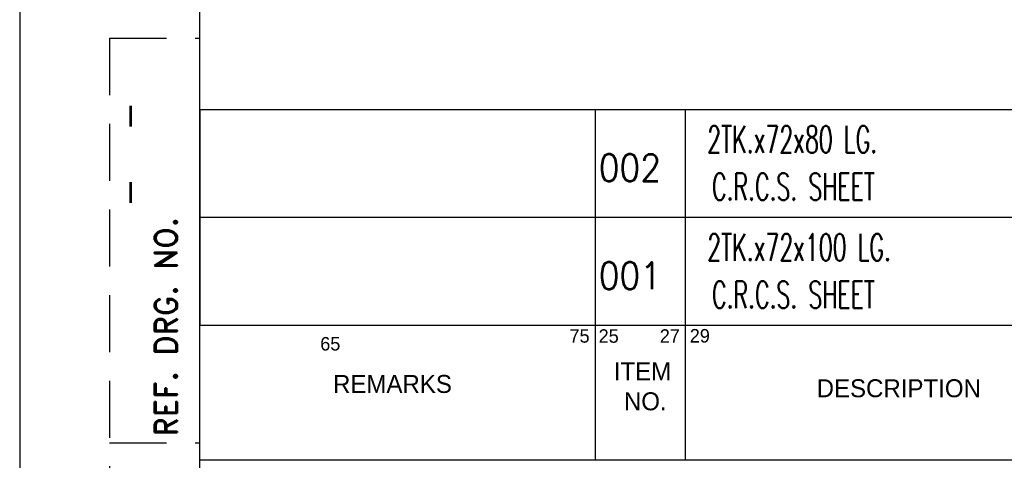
# Model space of a CAD drawing. Extents: x -15461 to 17121, y -2298 to 3260.
# Tile 3 of 5: x 16596 to 16870, y 2693 to 2816. Entities that reach past the tile are written whole.
import ezdxf
from ezdxf.enums import TextEntityAlignment as Align

# ---------------------------------------------------------------- set-up
doc = ezdxf.new("R2010")
doc.units = 0
doc.header["$LTSCALE"] = 0.5
doc.header["$MEASUREMENT"] = 0
doc.linetypes.add('DASHED', pattern=[19.05, 12.7, -6.35])
doc.layers.get('0').update_dxf_attribs({"linetype": 'CONTINUOUS'})
doc.layers.add('BOM', color=5, linetype='CONTINUOUS')
doc.layers.add('TEXT', color=3, linetype='CONTINUOUS')
doc.styles.add('ROMAND', font='romand')
doc.styles.add('ROMANS', font='romans.shx')

# ---------------------------------------------------------------- blocks, each defined once
blk = doc.blocks.new('A4')
for p, q in [((0, 297), (0, 0)), ((20, 290), (20, 7))]:
    blk.add_line(p, q)
at = {"linetype": 'DASHED'}
for p, q in [((10, 117), (20, 117)), ((10, 117), (10, 7)), ((10, 72), (20, 72))]:
    blk.add_line(p, q, dxfattribs=at)
at = {"layer": 'BOM'}
for p, q in [((20, 85.09), (203, 85.09)), ((64.03, 85.09), (64.03, 70.09)), ((74.03, 85.09), (74.03, 70.09)), ((20, 70.09), (203, 70.09))]:
    blk.add_line(p, q, dxfattribs=at)
at = {"style": 'ROMANS'}
for p in [(11.04, 110.01), (11.04, 101.51)]:
    blk.add_text('-', height=3, rotation=270, dxfattribs=at).set_placement(p)
at = {"style": 'ROMANS', "width": 0.7}
for tag, p in [('NEW_ALT_BY', (55.26, 287.07)), ('OLD_ALT_BY', (111.5, 287.32)), ('NEW_CHD_BY', (55.8, 283.39)), ('OLD_CHD_BY', (111.5, 283.23)), ('OLD_REV_NO', (77.51, 281.45)), ('NEW_REV_NO', (20.47, 280.69)), ('NEW_REV_DT', (29.91, 280.8)), ('OLD_REV_DT', (85.97, 280.5)), ('NEW_APP_BY', (57.03, 279.3)), ('OLD_APP_BY', (113.28, 279.13))]:
    blk.add_attdef(tag, p, '', height=1.5, dxfattribs=at)
at = {"color": 7, "style": 'ROMANS'}
for tag, p, height in [('NEW_ALT_SIGN', (66.32, 287.35), 1), ('OLD_ALT_SIGN', (122.94, 287.73), 1), ('NEW_CHD_SIGN', (67.27, 283.66), 1), ('OLD_CHD_SIGN', (123.22, 283.5), 1), ('OLD_APP_SIGN', (124.72, 279.41), 1), ('NEW_APP_SIGN', (67.95, 279.16), 1), ('DRN_SIGN', (159.64, 55.29), 1), ('CHD_SIGN', (159.2, 49.18), 1), ('APP_SIGN', (159.2, 43.06), 1), ('TITLE1', (42.35, 16.76), 3.5), ('TITLE2', (42.35, 10.55), 3.5)]:
    blk.add_attdef(tag, p, '', height=height, dxfattribs=at)
at = {"style": 'ROMANS'}
for tag, p, height in [('NEW_DCA_NO', (20.9, 275.07), 2), ('OLD_DCA_NO', (78.06, 274.63), 2), ('NEW_DCA_DETAILS', (20.9, 271.39), 1.8), ('OLD_DCA_DETAILS', (78.06, 270.95), 1.8)]:
    blk.add_attdef(tag, p, '', height=height, dxfattribs=at)
for tag, p, width in [('SHTNO', (13.78, 110.33), 0.8), ('REV_NO', (13.8, 101.04), 0.8), ('DRG_NO', (13.88, 72.7), 0.9)]:
    blk.add_attdef(tag, p, '', height=2.8, rotation=90, dxfattribs=dict(at, width=width))
at = {"color": 7, "style": 'ROMANS'}
for tag, height, p in [('DRN_BY', 2, (149.82, 56.82)), ('DRN_DATE', 1.5, (180.8, 56.66)), ('CHD_BY', 2, (149.82, 50.82)), ('CHD_DATE', 1.5, (180.7, 51.14)), ('APP_BY', 2, (149.82, 44.81)), ('APP_DATE', 1.5, (180.7, 44.64)), ('SCALE', 2.5, (100.77, 30.22)), ('ITNO', 2.5, (181.7, 30.87)), ('NOIT', 2.5, (197.04, 30.38)), ('REFTOASSY', 2.5, (147.44, 29.6)), ('REV_NO', 3.5, (197.3, 16.45)), ('SHTNO', 2.5, (157.79, 10.06)), ('NOSHT', 2.5, (199.43, 10.04))]:
    blk.add_attdef(tag, text='', height=height, dxfattribs=at).set_placement(p, align=Align.MIDDLE)
at = {"color": 7, "style": 'ROMANS', "width": 0.8}
blk.add_attdef('WEIGHT', text='', height=2.3, dxfattribs=at).set_placement((119.67, 29.96), align=Align.MIDDLE)
at = {"color": 7, "style": 'ROMANS', "width": 1.5}
blk.add_attdef('DRG_NO', (133.59, 15.09), '', height=3.5, dxfattribs=at)
at = {"layer": 'BOM', "color": 5}
for s, height, p in [('75', 1.5, (61.17, 83.13)), ('25', 1.5, (64.41, 83.12)), ('27', 1.5, (71.21, 83.12)), ('29', 1.5, (74.55, 83.15)), ('65', 1.5, (33.44, 82.26)), ('ITEM', 2, (66.09, 78.94)), ('REMARKS', 2, (34.86, 77.54)), ('DESCRIPTION', 2, (88.66, 77.06)), ('NO.', 2, (67.22, 75.61))]:
    blk.add_text(s, height=height, dxfattribs=at).set_placement(p)
at = {"layer": 'TEXT', "style": 'ROMAND'}
blk.add_text('REF. DRG. NO.', height=2.5, rotation=90, dxfattribs=at).set_placement((17.51, 72.7))
blk = doc.blocks.new('var0_btemplate')
at = {"color": 3}
for p, q in [((7.15, 85.5), (190.11, 85.5)), ((51.17, 73.5), (51.17, 85.5)), ((61.17, 73.5), (61.17, 85.5)), ((7.15, 73.5), (190.11, 73.5))]:
    blk.add_line(p, q, dxfattribs=at)
blk.add_line((7.15, 85.5), (7.15, 73.5))
at = {"style": 'ROMANS', "flags": 4}
for tag, p in [('UT_O_QTY', (161.12, 73.69)), ('A/C', (155.9, 75.34))]:
    blk.add_attdef(tag, p, '', height=3, rotation=90, dxfattribs=at)
for tag, p, height, width in [('ITEM_DESC', (63.6, 80.65), 2.6, 0.6), ('IT_NO', (51.52, 77.5), 3, 0.9)]:
    blk.add_attdef(tag, p, '', height=height, dxfattribs=dict(at, width=width))
for tag, p in [('MAT_CODE', (133.44, 80.86)), ('MAT_SPEC', (134.17, 74.56))]:
    blk.add_attdef(tag, text='', height=2.8, dxfattribs=at).set_placement(p, align=Align.CENTER)
at = {"style": 'ROMANS'}
blk.add_attdef('WEIGHT', text='', height=3, dxfattribs=at).set_placement((168.24, 80.12), align=Align.BOTTOM_LEFT)
at = {"style": 'ROMANS', "flags": 4}
for tag, height, width, p in [('REMARKS', 3, 0.7, (7.27, 77.08)), ('ITEM_SIZE', 2.6, 0.6, (64.13, 74.48))]:
    blk.add_attdef(tag, text='', height=height, dxfattribs=dict(at, width=width)).set_placement(p, align=Align.BOTTOM_LEFT)
at = {"style": 'ROMANS', "width": 0.9, "flags": 4}
blk.add_attdef('STD_NO', text='', height=3, dxfattribs=at).set_placement((110.91, 79.08), align=Align.MIDDLE_LEFT)
at = {"style": 'ROMANS', "flags": 4}
blk.add_attdef('QTY', text='', height=3, dxfattribs=at).set_placement((180.5, 74.88), align=Align.RIGHT)

msp = doc.modelspace()

# ---------------------------------------------------------------- block references
at = {"xscale": 2.5, "yscale": 2.5, "zscale": 2.5}
msp.add_blockref('A4', (16596.12, 2517.95), dxfattribs=at)
ref = msp.add_blockref('var0_btemplate', (16628.35, 2576.92), dxfattribs=dict(xscale=2.5, yscale=2.5, zscale=1.25))
ref.add_attrib('ITEM_DESC', '2TK.x72x80 LG.', (16787.35, 2778.55), dxfattribs={"height": 7.5, "style": 'ROMANS', "width": 0.6})
ref.add_attrib('IT_NO', '002', (16757.16, 2770.67), dxfattribs={"height": 7.5, "style": 'ROMANS', "width": 0.9})
ref.add_attrib('ITEM_SIZE', 'C.R.C.S. SHEET', dxfattribs={"height": 7.5, "style": 'ROMANS', "width": 0.6}).set_placement((16788.67, 2763.13), align=Align.BOTTOM_LEFT)
ref = msp.add_blockref('var0_btemplate', (16628.35, 2546.92), dxfattribs=dict(xscale=2.5, yscale=2.5, zscale=1.25))
ref.add_attrib('ITEM_DESC', '2TK.x72x100 LG.', (16787.35, 2748.55), dxfattribs={"height": 7.5, "style": 'ROMANS', "width": 0.6})
ref.add_attrib('IT_NO', '001', (16757.16, 2740.67), dxfattribs={"height": 7.5, "style": 'ROMANS', "width": 0.9})
ref.add_attrib('ITEM_SIZE', 'C.R.C.S. SHEET', dxfattribs={"height": 7.5, "style": 'ROMANS', "width": 0.6}).set_placement((16788.67, 2733.13), align=Align.BOTTOM_LEFT)

doc.saveas('drawing.dxf')
